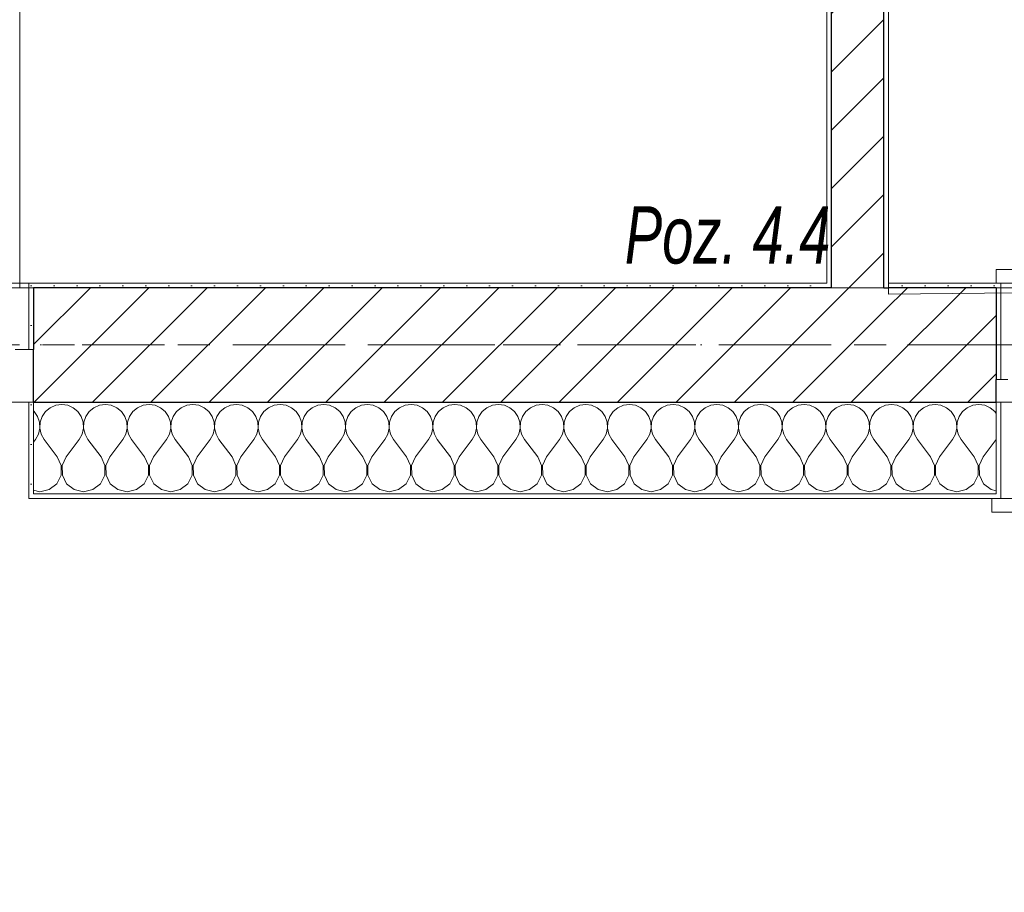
# Model space of a CAD drawing. Header units: millimetres. Extents: x -52968 to 399385, y -141133 to 110561.
# Tile 113 of 146: x 86575 to 88723, y -118237 to -116333. Entities that reach past the tile are written whole.
import ezdxf

# ---------------------------------------------------------------- set-up
doc = ezdxf.new("R2010")
doc.units = ezdxf.units.MM
for name, pattern in [('SIM-Wegliniec-21.07.2025-Parter$0$Kropki i Kreski', [360, 180, -90, 0, -90]), ('SIM-Wegliniec-21.07.2025-Parter$0$Przerywana', [240, 120, -120]), ('SIM-Wegliniec-21.07.2025-Parter$0$Przerywana długa', [390, 250, -140]), ('SIM-Wegliniec-21.07.2025-Parter$0$Przerywana podwójnie', [295, 125, -50, 70, -50])]:
    doc.linetypes.add(name, pattern=pattern)
doc.layers.add('_xref', color=250, linetype='Continuous')
for name, color, linetype, lineweight in [('SIM-Wegliniec-21.07.2025-Parter$0$Nowe_A-Balkony_Nr_pióra__89', 250, 'Continuous', 0), ('SIM-Wegliniec-21.07.2025-Parter$0$Nowe_A-Belki-Wieniec_Nr_pióra__69', 250, 'Continuous', 0), ('SIM-Wegliniec-21.07.2025-Parter$0$Nowe_A-Belki-Wieniec_Nr_pióra__90', 250, 'Continuous', 0), ('SIM-Wegliniec-21.07.2025-Parter$0$Nowe_A-Konstrukcja Opis_Nr_pióra__58', 250, 'Continuous', 0), ('SIM-Wegliniec-21.07.2025-Parter$0$Nowe_A-Osi_Nr_pióra__20', 250, 'Continuous', 0), ('SIM-Wegliniec-21.07.2025-Parter$0$Nowe_A-Posadzki_Nr_pióra__89', 250, 'Continuous', 0), ('SIM-Wegliniec-21.07.2025-Parter$0$Nowe_A-Płyta-Grunt_Nr_pióra__89', 250, 'Continuous', 0), ('SIM-Wegliniec-21.07.2025-Parter$0$Nowe_A-Strefy-Parter_Nr_pióra__94', 250, 'Continuous', 0), ('SIM-Wegliniec-21.07.2025-Parter$0$Nowe_A-Ściany-Działowe', 250, 'Continuous', 0), ('SIM-Wegliniec-21.07.2025-Parter$0$Nowe_A-Ściany-Działowe_Nr_pióra__27', 250, 'Continuous', 0), ('SIM-Wegliniec-21.07.2025-Parter$0$Nowe_A-Ściany-Działowe_Nr_pióra__47', 250, 'Continuous', 0), ('SIM-Wegliniec-21.07.2025-Parter$0$Nowe_A-Ściany-Zewnętrzne', 250, 'Continuous', 0), ('SIM-Wegliniec-21.07.2025-Parter$0$Nowe_A-Ściany-Zewnętrzne_Nr_pióra__174', 250, 'Continuous', 0), ('SIM-Wegliniec-21.07.2025-Parter$0$Nowe_A-Ściany-Zewnętrzne_Nr_pióra__27', 250, 'Continuous', 0), ('SIM-Wegliniec-21.07.2025-Parter$0$Nowe_A-Ściany-Zewnętrzne_Nr_pióra__47', 250, 'Continuous', 0), ('SIM-Wegliniec-21.07.2025-Parter$0$Nowe_A-Ściany-Zewnętrzne_Nr_pióra__67', 250, 'Continuous', 0), ('SIM-Wegliniec-21.07.2025-Parter$0$Nowe_Drzwi Archicad_Nr_pióra__23', 250, 'Continuous', 0), ('SIM-Wegliniec-21.07.2025-Parter$0$Nowe_Drzwi Archicad_Nr_pióra__27', 250, 'Continuous', 0), ('SIM-Wegliniec-21.07.2025-Parter$0$Nowe_Drzwi Archicad_Nr_pióra__47', 250, 'Continuous', 0), ('SIM-Wegliniec-21.07.2025-Parter$0$Nowe_Okna Archicada_Nr_pióra__23', 250, 'Continuous', 0), ('SIM-Wegliniec-21.07.2025-Parter$0$Nowe_Okna Archicada_Nr_pióra__27', 250, 'Continuous', 0), ('SIM-Wegliniec-21.07.2025-Parter$0$Nowe_Okna Archicada_Nr_pióra__3', 250, 'Continuous', 0), ('SIM-Wegliniec-21.07.2025-Parter$0$Nowe_Okna Archicada_Nr_pióra__47', 250, 'Continuous', 0)]:
    doc.layers.add(name, color=color, linetype=linetype, lineweight=lineweight)
doc.styles.add('SIM-Wegliniec-21.07.2025-Parter$0$STYL_AUTOMATYCZNY_6', font='arial.ttf', dxfattribs={"width": 0.7})
pattern_1 = [(0, (0, 0), (0, 86.60254), [0, -50]), (0, (25, 43.3), (0, 86.60254), [0, -50])]
pattern_2 = [(45, (0, 0), (-63.63961, 63.63961), [])]

# ---------------------------------------------------------------- blocks, each defined once
blk = doc.blocks.new('SIM-Wegliniec-21.07.2025-Parter')
at = {"layer": 'SIM-Wegliniec-21.07.2025-Parter$0$Nowe_A-Ściany-Działowe', "linetype": 'Continuous', "lineweight": 0, "true_color": 0x000000}
h = blk.add_hatch(dxfattribs=at)
h.set_pattern_fill('Tynk', color=18, style=0, pattern_type=2)
h.set_pattern_definition(pattern_1)
h.paths.add_polyline_path([(88335.1, -116907.6), (88345.1, -116907.6), (88345.1, -114697.7), (88335.1, -114697.7)])
at = {"layer": 'SIM-Wegliniec-21.07.2025-Parter$0$Nowe_A-Ściany-Działowe', "linetype": 'Continuous', "lineweight": 0}
h = blk.add_hatch(dxfattribs=at)
h.set_pattern_fill('Bloczki_ceramiczne', color=256, style=0, pattern_type=2)
h.set_pattern_definition(pattern_2)
h.paths.add_polyline_path([(88345.1, -116907.6), (88460.1, -116907.6), (88460.1, -114697.7), (88345.1, -114697.7)])
at = {"layer": 'SIM-Wegliniec-21.07.2025-Parter$0$Nowe_A-Ściany-Działowe', "linetype": 'Continuous', "lineweight": 0, "true_color": 0x000000}
h = blk.add_hatch(dxfattribs=at)
h.set_pattern_fill('Tynk', color=18, style=0, pattern_type=2)
h.set_pattern_definition(pattern_1)
h.paths.add_polyline_path([(88460.1, -114697.7), (88460.1, -116907.6), (88470.1, -116907.6), (88470.1, -114697.7)])
at = {"layer": 'SIM-Wegliniec-21.07.2025-Parter$0$Nowe_A-Ściany-Działowe', "linetype": 'Continuous', "lineweight": 0}
h = blk.add_hatch(dxfattribs=at)
h.set_pattern_fill('Bloczki_ceramiczne', color=256, style=0, pattern_type=2)
h.set_pattern_definition(pattern_2)
h.paths.add_polyline_path([(88460.1, -116907.6), (88345.1, -116907.6), (88345.1, -116917.6), (88460.1, -116917.6)])
at = {"layer": 'SIM-Wegliniec-21.07.2025-Parter$0$Nowe_A-Ściany-Działowe', "linetype": 'Continuous', "lineweight": 0, "true_color": 0x000000}
h = blk.add_hatch(dxfattribs=at)
h.set_pattern_fill('Tynk', color=18, style=0, pattern_type=2)
h.set_pattern_definition(pattern_1)
h.paths.add_polyline_path([(88470.1, -116907.6), (88460.1, -116907.6), (88460.1, -116917.6), (88470.1, -116917.6)])
at = {"layer": 'SIM-Wegliniec-21.07.2025-Parter$0$Nowe_A-Ściany-Zewnętrzne', "linetype": 'Continuous', "lineweight": 0}
h = blk.add_hatch(dxfattribs=at)
h.set_pattern_fill('Tynk', color=256, style=0, pattern_type=2)
h.set_pattern_definition(pattern_1)
h.paths.add_polyline_path([(86595, -116907.6), (86595, -117052.6), (86605, -117052.6), (86605, -116917.6), (86605, -116907.6)])
h = blk.add_hatch(dxfattribs=at)
h.set_pattern_fill('Tynk', color=256, style=0, pattern_type=2)
h.set_pattern_definition(pattern_1)
h.paths.add_polyline_path([(88335.1, -116907.6), (86605, -116907.6), (86605, -116917.6), (88335.1, -116917.6)])
at = {"layer": 'SIM-Wegliniec-21.07.2025-Parter$0$Nowe_A-Ściany-Zewnętrzne', "linetype": 'Continuous', "lineweight": 0, "true_color": 0x000000}
h = blk.add_hatch(dxfattribs=at)
h.set_pattern_fill('Tynk', color=18, style=0, pattern_type=2)
h.set_pattern_definition(pattern_1)
h.paths.add_polyline_path([(88345.1, -116907.6), (88335.1, -116907.6), (88335.1, -116917.6), (88345.1, -116917.6)])
at = {"layer": 'SIM-Wegliniec-21.07.2025-Parter$0$Nowe_A-Ściany-Zewnętrzne', "linetype": 'Continuous', "lineweight": 0}
h = blk.add_hatch(dxfattribs=at)
h.set_pattern_fill('Tynk', color=256, style=0, pattern_type=2)
h.set_pattern_definition(pattern_1)
h.paths.add_polyline_path([(88705, -116907.6), (88470.1, -116907.6), (88470.1, -116917.6), (88705, -116917.6)])
at = {"layer": 'SIM-Wegliniec-21.07.2025-Parter$0$Nowe_A-Ściany-Zewnętrzne', "linetype": 'Continuous', "lineweight": 0, "true_color": 0x000000}
h = blk.add_hatch(dxfattribs=at)
h.set_pattern_fill('Tynk', color=18, style=0, pattern_type=2)
h.set_pattern_definition(pattern_1)
h.paths.add_polyline_path([(88715, -116907.6), (88705, -116907.6), (88705, -116917.6), (88705, -117117.6), (88715, -117117.6)])
at = {"layer": 'SIM-Wegliniec-21.07.2025-Parter$0$Nowe_A-Ściany-Zewnętrzne', "linetype": 'Continuous', "lineweight": 0}
h = blk.add_hatch(dxfattribs=at)
h.set_pattern_fill('Bloczki_ceramiczne', color=256, style=0, pattern_type=2)
h.set_pattern_definition(pattern_2)
h.paths.add_polyline_path([(86605, -117052.6), (86605, -117167.6), (88345.1, -117167.6), (88345.1, -116917.6), (86605, -116917.6)])
h = blk.add_hatch(dxfattribs=at)
h.set_pattern_fill('Bloczki_ceramiczne', color=256, style=0, pattern_type=2)
h.set_pattern_definition(pattern_2)
h.paths.add_polyline_path([(88460.1, -116917.6), (88345.1, -116917.6), (88345.1, -117167.6), (88460.1, -117167.6)])
h = blk.add_hatch(dxfattribs=at)
h.set_pattern_fill('Bloczki_ceramiczne', color=256, style=0, pattern_type=2)
h.set_pattern_definition(pattern_2)
h.paths.add_polyline_path([(88460.1, -116917.6), (88460.1, -117167.6), (88705, -117167.6), (88705, -117117.6), (88705, -116917.6)])
h = blk.add_hatch(dxfattribs=at)
h.set_pattern_fill('Tynk', color=256, style=0, pattern_type=2)
h.set_pattern_definition(pattern_1)
h.paths.add_polyline_path([(86605, -117377.6), (86605, -117367.6), (86605, -117167.6), (86595, -117167.6), (86595, -117377.6)])
at = {"layer": 'SIM-Wegliniec-21.07.2025-Parter$0$Nowe_A-Ściany-Zewnętrzne', "linetype": 'Continuous', "lineweight": 0, "true_color": 0x000000}
h = blk.add_hatch(dxfattribs=at)
h.set_pattern_fill('Tynk', color=18, style=0, pattern_type=2)
h.set_pattern_definition(pattern_1)
h.paths.add_polyline_path([(88705, -117377.6), (88715, -117377.6), (88715, -117167.6), (88705, -117167.6), (88705, -117367.6)])
h = blk.add_hatch(dxfattribs=at)
h.set_pattern_fill('Tynk', color=18, style=0, pattern_type=2)
h.set_pattern_definition(pattern_1)
h.paths.add_polyline_path([(86605, -117367.6), (86605, -117377.6), (88705, -117377.6), (88705, -117367.6)])
at = {"layer": 'SIM-Wegliniec-21.07.2025-Parter$0$Nowe_A-Balkony_Nr_pióra__89', "linetype": 'Continuous', "lineweight": 13, "flags": 128}
blk.add_lwpolyline([(91030.1, -117167.6), (91030.1, -118877.6), (64980.1, -118877.6), (64980.1, -117167.6)], close=True, dxfattribs=at)
at = {"layer": 'SIM-Wegliniec-21.07.2025-Parter$0$Nowe_A-Belki-Wieniec_Nr_pióra__69', "linetype": 'SIM-Wegliniec-21.07.2025-Parter$0$Kropki i Kreski', "lineweight": 13}
blk.add_line((65105.1, -117042.6), (90905.1, -117042.6), dxfattribs=at)
at = {"layer": 'SIM-Wegliniec-21.07.2025-Parter$0$Nowe_A-Belki-Wieniec_Nr_pióra__90', "linetype": 'SIM-Wegliniec-21.07.2025-Parter$0$Przerywana długa', "lineweight": 13}
for p, q in [((84130.1, -116917.6), (90780.1, -116917.6)), ((64980.1, -117167.6), (91030.1, -117167.6))]:
    blk.add_line(p, q, dxfattribs=at)
at = {"layer": 'SIM-Wegliniec-21.07.2025-Parter$0$Nowe_A-Osi_Nr_pióra__20', "linetype": 'SIM-Wegliniec-21.07.2025-Parter$0$Przerywana podwójnie', "lineweight": 13}
blk.add_line((63144.7, -117042.6), (90961.9, -117042.6), dxfattribs=at)
at = {"layer": 'SIM-Wegliniec-21.07.2025-Parter$0$Nowe_A-Posadzki_Nr_pióra__89', "linetype": 'Continuous', "lineweight": 13, "flags": 128}
blk.add_lwpolyline([(86575, -112387.6), (86575, -116917.6), (90780.1, -116917.6), (90780.1, -108617.6), (88460.1, -108617.6), (88460.1, -110552.6), (86575, -110552.6)], close=True, dxfattribs=at)
at = {"layer": 'SIM-Wegliniec-21.07.2025-Parter$0$Nowe_A-Płyta-Grunt_Nr_pióra__89', "linetype": 'Continuous', "lineweight": 13, "flags": 128}
blk.add_lwpolyline([(65230.1, -116917.6), (90780.1, -116917.6), (90780.1, -99167.6), (65230.1, -99167.6)], close=True, dxfattribs=at)
at = {"layer": 'SIM-Wegliniec-21.07.2025-Parter$0$Nowe_A-Strefy-Parter_Nr_pióra__94', "linetype": 'Continuous', "lineweight": 13, "flags": 128}
for points in [[(84140.1, -112397.7), (84140.1, -116907.6), (88335.1, -116907.6), (88335.1, -110562.6), (86700, -110562.6), (86700, -112997.6), (86565, -112997.6), (86565, -112397.6), (85600.1, -112397.6)], [(88470.1, -116932.1), (90770.1, -116907.6), (90770.1, -112997.7), (88470.1, -112997.7)]]:
    blk.add_lwpolyline(points, close=True, dxfattribs=at)
at = {"layer": 'SIM-Wegliniec-21.07.2025-Parter$0$Nowe_A-Ściany-Działowe_Nr_pióra__27', "linetype": 'Continuous', "lineweight": 25}
for p, q in [((88345.1, -114697.7), (88345.1, -116907.6)), ((88460.1, -116907.6), (88460.1, -114697.7))]:
    blk.add_line(p, q, dxfattribs=at)
at = {"layer": 'SIM-Wegliniec-21.07.2025-Parter$0$Nowe_A-Ściany-Działowe_Nr_pióra__47', "linetype": 'Continuous', "lineweight": 15, "flags": 128}
for points in [[(88335.1, -114697.7), (88335.1, -116907.6)], [(88470.1, -116907.6), (88470.1, -114697.7)]]:
    blk.add_lwpolyline(points, dxfattribs=at)
at = {"layer": 'SIM-Wegliniec-21.07.2025-Parter$0$Nowe_A-Ściany-Zewnętrzne_Nr_pióra__174', "linetype": 'Continuous', "lineweight": 5}
for p, q in [((86606.6, -117187.9), (86605, -117186.6)), ((86614, -117198.7), (86606.6, -117187.9)), ((86631.5, -117187.9), (86624.1, -117198.7)), ((86641.6, -117179.5), (86631.5, -117187.9)), ((86653.7, -117174.2), (86641.6, -117179.5)), ((86666.7, -117172.4), (86653.7, -117174.2)), ((86679.7, -117174.2), (86666.7, -117172.4)), ((86691.7, -117179.5), (86679.7, -117174.2)), ((86701.8, -117187.9), (86691.7, -117179.5)), ((86709.3, -117198.7), (86701.8, -117187.9)), ((86726.8, -117187.9), (86719.3, -117198.7)), ((86736.9, -117179.5), (86726.8, -117187.9)), ((86748.9, -117174.2), (86736.9, -117179.5)), ((86761.9, -117172.4), (86748.9, -117174.2)), ((86774.9, -117174.2), (86761.9, -117172.4)), ((86786.9, -117179.5), (86774.9, -117174.2)), ((86797.1, -117187.9), (86786.9, -117179.5)), ((86804.5, -117198.7), (86797.1, -117187.9)), ((86822, -117187.9), (86814.6, -117198.7)), ((86832.1, -117179.5), (86822, -117187.9)), ((86844.1, -117174.2), (86832.1, -117179.5)), ((86857.1, -117172.4), (86844.1, -117174.2)), ((86870.2, -117174.2), (86857.1, -117172.4)), ((86882.2, -117179.5), (86870.2, -117174.2)), ((86892.3, -117187.9), (86882.2, -117179.5)), ((86899.7, -117198.7), (86892.3, -117187.9)), ((86917.2, -117187.9), (86909.8, -117198.7)), ((86927.3, -117179.5), (86917.2, -117187.9)), ((86939.4, -117174.2), (86927.3, -117179.5)), ((86952.4, -117172.4), (86939.4, -117174.2)), ((86965.4, -117174.2), (86952.4, -117172.4)), ((86977.4, -117179.5), (86965.4, -117174.2)), ((86987.5, -117187.9), (86977.4, -117179.5)), ((86995, -117198.7), (86987.5, -117187.9)), ((87012.5, -117187.9), (87005, -117198.7)), ((87022.6, -117179.5), (87012.5, -117187.9)), ((87034.6, -117174.2), (87022.6, -117179.5)), ((87047.6, -117172.4), (87034.6, -117174.2)), ((87060.6, -117174.2), (87047.6, -117172.4)), ((87072.7, -117179.5), (87060.6, -117174.2)), ((87082.8, -117187.9), (87072.7, -117179.5)), ((87090.2, -117198.7), (87082.8, -117187.9)), ((87107.7, -117187.9), (87100.3, -117198.7)), ((87117.8, -117179.5), (87107.7, -117187.9)), ((87129.8, -117174.2), (87117.8, -117179.5)), ((87142.9, -117172.4), (87129.8, -117174.2)), ((87155.9, -117174.2), (87142.9, -117172.4)), ((87167.9, -117179.5), (87155.9, -117174.2)), ((87178, -117187.9), (87167.9, -117179.5)), ((87185.4, -117198.7), (87178, -117187.9)), ((87202.9, -117187.9), (87195.5, -117198.7)), ((87213.1, -117179.5), (87202.9, -117187.9)), ((87225.1, -117174.2), (87213.1, -117179.5)), ((87238.1, -117172.4), (87225.1, -117174.2)), ((87251.1, -117174.2), (87238.1, -117172.4)), ((87263.1, -117179.5), (87251.1, -117174.2)), ((87273.2, -117187.9), (87263.1, -117179.5)), ((87280.7, -117198.7), (87273.2, -117187.9)), ((87298.2, -117187.9), (87290.7, -117198.7)), ((87308.3, -117179.5), (87298.2, -117187.9)), ((87320.3, -117174.2), (87308.3, -117179.5)), ((87333.3, -117172.4), (87320.3, -117174.2)), ((87346.3, -117174.2), (87333.3, -117172.4)), ((87358.4, -117179.5), (87346.3, -117174.2)), ((87368.5, -117187.9), (87358.4, -117179.5)), ((87375.9, -117198.7), (87368.5, -117187.9)), ((87393.4, -117187.9), (87386, -117198.7)), ((87403.5, -117179.5), (87393.4, -117187.9)), ((87415.6, -117174.2), (87403.5, -117179.5)), ((87428.6, -117172.4), (87415.6, -117174.2)), ((87441.6, -117174.2), (87428.6, -117172.4)), ((87453.6, -117179.5), (87441.6, -117174.2)), ((87463.7, -117187.9), (87453.6, -117179.5)), ((87471.2, -117198.7), (87463.7, -117187.9)), ((87488.7, -117187.9), (87481.2, -117198.7)), ((87498.8, -117179.5), (87488.7, -117187.9)), ((87510.8, -117174.2), (87498.8, -117179.5)), ((87523.8, -117172.4), (87510.8, -117174.2)), ((87536.8, -117174.2), (87523.8, -117172.4)), ((87548.8, -117179.5), (87536.8, -117174.2)), ((87559, -117187.9), (87548.8, -117179.5)), ((87566.4, -117198.7), (87559, -117187.9)), ((87583.9, -117187.9), (87576.5, -117198.7)), ((87594, -117179.5), (87583.9, -117187.9)), ((87606, -117174.2), (87594, -117179.5)), ((87619, -117172.4), (87606, -117174.2)), ((87632.1, -117174.2), (87619, -117172.4)), ((87644.1, -117179.5), (87632.1, -117174.2)), ((87654.2, -117187.9), (87644.1, -117179.5)), ((87661.6, -117198.7), (87654.2, -117187.9)), ((87679.1, -117187.9), (87671.7, -117198.7)), ((87689.3, -117179.5), (87679.1, -117187.9)), ((87701.3, -117174.2), (87689.3, -117179.5)), ((87714.3, -117172.4), (87701.3, -117174.2)), ((87727.3, -117174.2), (87714.3, -117172.4)), ((87739.3, -117179.5), (87727.3, -117174.2)), ((87749.4, -117187.9), (87739.3, -117179.5)), ((87756.9, -117198.7), (87749.4, -117187.9)), ((87774.4, -117187.9), (87766.9, -117198.7)), ((87784.5, -117179.5), (87774.4, -117187.9)), ((87796.5, -117174.2), (87784.5, -117179.5)), ((87809.5, -117172.4), (87796.5, -117174.2)), ((87822.5, -117174.2), (87809.5, -117172.4)), ((87834.6, -117179.5), (87822.5, -117174.2)), ((87844.7, -117187.9), (87834.6, -117179.5)), ((87852.1, -117198.7), (87844.7, -117187.9)), ((87869.6, -117187.9), (87862.2, -117198.7)), ((87879.7, -117179.5), (87869.6, -117187.9)), ((87891.7, -117174.2), (87879.7, -117179.5)), ((87904.8, -117172.4), (87891.7, -117174.2)), ((87917.8, -117174.2), (87904.8, -117172.4)), ((87929.8, -117179.5), (87917.8, -117174.2)), ((87939.9, -117187.9), (87929.8, -117179.5)), ((87947.4, -117198.7), (87939.9, -117187.9)), ((87964.8, -117187.9), (87957.4, -117198.7)), ((87975, -117179.5), (87964.8, -117187.9)), ((87987, -117174.2), (87975, -117179.5)), ((88000, -117172.4), (87987, -117174.2)), ((88013, -117174.2), (88000, -117172.4)), ((88025, -117179.5), (88013, -117174.2)), ((88035.2, -117187.9), (88025, -117179.5)), ((88042.6, -117198.7), (88035.2, -117187.9)), ((88060.1, -117187.9), (88052.6, -117198.7)), ((88070.2, -117179.5), (88060.1, -117187.9)), ((88082.2, -117174.2), (88070.2, -117179.5)), ((88095.2, -117172.4), (88082.2, -117174.2)), ((88108.3, -117174.2), (88095.2, -117172.4)), ((88120.3, -117179.5), (88108.3, -117174.2)), ((88130.4, -117187.9), (88120.3, -117179.5)), ((88137.8, -117198.7), (88130.4, -117187.9)), ((88155.3, -117187.9), (88147.9, -117198.7)), ((88165.4, -117179.5), (88155.3, -117187.9)), ((88177.5, -117174.2), (88165.4, -117179.5)), ((88190.5, -117172.4), (88177.5, -117174.2)), ((88203.5, -117174.2), (88190.5, -117172.4)), ((88215.5, -117179.5), (88203.5, -117174.2)), ((88225.6, -117187.9), (88215.5, -117179.5)), ((88233.1, -117198.7), (88225.6, -117187.9)), ((88250.6, -117187.9), (88243.1, -117198.7)), ((88260.7, -117179.5), (88250.6, -117187.9)), ((88272.7, -117174.2), (88260.7, -117179.5)), ((88285.7, -117172.4), (88272.7, -117174.2)), ((88298.7, -117174.2), (88285.7, -117172.4)), ((88310.7, -117179.5), (88298.7, -117174.2)), ((88320.9, -117187.9), (88310.7, -117179.5)), ((88328.3, -117198.7), (88320.9, -117187.9)), ((88345.8, -117187.9), (88338.4, -117198.7)), ((88355.9, -117179.5), (88345.8, -117187.9)), ((88367.9, -117174.2), (88355.9, -117179.5)), ((88381, -117172.4), (88367.9, -117174.2)), ((88394, -117174.2), (88381, -117172.4)), ((88406, -117179.5), (88394, -117174.2)), ((88416.1, -117187.9), (88406, -117179.5)), ((88423.5, -117198.7), (88416.1, -117187.9)), ((88441, -117187.9), (88433.6, -117198.7)), ((88451.2, -117179.5), (88441, -117187.9)), ((88463.2, -117174.2), (88451.2, -117179.5)), ((88476.2, -117172.4), (88463.2, -117174.2)), ((88489.2, -117174.2), (88476.2, -117172.4)), ((88501.2, -117179.5), (88489.2, -117174.2)), ((88511.3, -117187.9), (88501.2, -117179.5)), ((88518.8, -117198.7), (88511.3, -117187.9)), ((88536.3, -117187.9), (88528.8, -117198.7)), ((88546.4, -117179.5), (88536.3, -117187.9)), ((88558.4, -117174.2), (88546.4, -117179.5)), ((88571.4, -117172.4), (88558.4, -117174.2)), ((88584.4, -117174.2), (88571.4, -117172.4)), ((88596.5, -117179.5), (88584.4, -117174.2)), ((88606.6, -117187.9), (88596.5, -117179.5)), ((88614, -117198.7), (88606.6, -117187.9)), ((88631.5, -117187.9), (88624.1, -117198.7)), ((88641.6, -117179.5), (88631.5, -117187.9)), ((88653.7, -117174.2), (88641.6, -117179.5)), ((88666.7, -117172.4), (88653.7, -117174.2)), ((88679.7, -117174.2), (88666.7, -117172.4)), ((88691.7, -117179.5), (88679.7, -117174.2)), ((88701.8, -117187.9), (88691.7, -117179.5)), ((88705, -117192.5), (88701.8, -117187.9)), ((86618.2, -117211.1), (86614, -117198.7)), ((86624.1, -117198.7), (86619.9, -117211.1)), ((86713.5, -117211.1), (86709.3, -117198.7)), ((86719.3, -117198.7), (86715.1, -117211.1)), ((86808.7, -117211.1), (86804.5, -117198.7)), ((86814.6, -117198.7), (86810.4, -117211.1)), ((86903.9, -117211.1), (86899.7, -117198.7)), ((86909.8, -117198.7), (86905.6, -117211.1)), ((86999.2, -117211.1), (86995, -117198.7)), ((87005, -117198.7), (87000.8, -117211.1)), ((87094.4, -117211.1), (87090.2, -117198.7)), ((87100.3, -117198.7), (87096.1, -117211.1)), ((87189.6, -117211.1), (87185.4, -117198.7)), ((87195.5, -117198.7), (87191.3, -117211.1)), ((87284.9, -117211.1), (87280.7, -117198.7)), ((87290.7, -117198.7), (87286.5, -117211.1)), ((87380.1, -117211.1), (87375.9, -117198.7)), ((87386, -117198.7), (87381.8, -117211.1)), ((87475.4, -117211.1), (87471.2, -117198.7)), ((87481.2, -117198.7), (87477, -117211.1)), ((87570.6, -117211.1), (87566.4, -117198.7)), ((87576.5, -117198.7), (87572.3, -117211.1)), ((87665.8, -117211.1), (87661.6, -117198.7)), ((87671.7, -117198.7), (87667.5, -117211.1)), ((87761.1, -117211.1), (87756.9, -117198.7)), ((87766.9, -117198.7), (87762.7, -117211.1)), ((87856.3, -117211.1), (87852.1, -117198.7)), ((87862.2, -117198.7), (87858, -117211.1)), ((87951.6, -117211.1), (87947.4, -117198.7)), ((87957.4, -117198.7), (87953.2, -117211.1)), ((88046.8, -117211.1), (88042.6, -117198.7)), ((88052.6, -117198.7), (88048.4, -117211.1)), ((88142, -117211.1), (88137.8, -117198.7)), ((88147.9, -117198.7), (88143.7, -117211.1)), ((88237.3, -117211.1), (88233.1, -117198.7)), ((88243.1, -117198.7), (88238.9, -117211.1)), ((88332.5, -117211.1), (88328.3, -117198.7)), ((88338.4, -117198.7), (88334.2, -117211.1)), ((88427.7, -117211.1), (88423.5, -117198.7)), ((88433.6, -117198.7), (88429.4, -117211.1)), ((88523, -117211.1), (88518.8, -117198.7)), ((88528.8, -117198.7), (88524.6, -117211.1)), ((88618.2, -117211.1), (88614, -117198.7)), ((88624.1, -117198.7), (88619.9, -117211.1)), ((86615.9, -117237.1), (86618.9, -117224.3)), ((86618.9, -117224.3), (86618.2, -117211.1)), ((86619.9, -117211.1), (86619.2, -117224.3)), ((86619.2, -117224.3), (86622.2, -117237.1)), ((86711.1, -117237.1), (86714.1, -117224.3)), ((86714.1, -117224.3), (86713.5, -117211.1)), ((86715.1, -117211.1), (86714.5, -117224.3)), ((86714.5, -117224.3), (86717.5, -117237.1)), ((86806.4, -117237.1), (86809.3, -117224.3)), ((86809.3, -117224.3), (86808.7, -117211.1)), ((86810.4, -117211.1), (86809.7, -117224.3)), ((86809.7, -117224.3), (86812.7, -117237.1)), ((86901.6, -117237.1), (86904.6, -117224.3)), ((86904.6, -117224.3), (86903.9, -117211.1)), ((86905.6, -117211.1), (86905, -117224.3)), ((86905, -117224.3), (86907.9, -117237.1)), ((86996.8, -117237.1), (86999.8, -117224.3)), ((86999.8, -117224.3), (86999.2, -117211.1)), ((87000.8, -117211.1), (87000.2, -117224.3)), ((87000.2, -117224.3), (87003.2, -117237.1)), ((87092.1, -117237.1), (87095, -117224.3)), ((87095, -117224.3), (87094.4, -117211.1)), ((87096.1, -117211.1), (87095.4, -117224.3)), ((87095.4, -117224.3), (87098.4, -117237.1)), ((87187.3, -117237.1), (87190.3, -117224.3)), ((87190.3, -117224.3), (87189.6, -117211.1)), ((87191.3, -117211.1), (87190.7, -117224.3)), ((87190.7, -117224.3), (87193.6, -117237.1)), ((87282.5, -117237.1), (87285.5, -117224.3)), ((87285.5, -117224.3), (87284.9, -117211.1)), ((87286.5, -117211.1), (87285.9, -117224.3)), ((87285.9, -117224.3), (87288.9, -117237.1)), ((87377.8, -117237.1), (87380.8, -117224.3)), ((87380.8, -117224.3), (87380.1, -117211.1)), ((87381.8, -117211.1), (87381.1, -117224.3)), ((87381.1, -117224.3), (87384.1, -117237.1)), ((87473, -117237.1), (87476, -117224.3)), ((87476, -117224.3), (87475.4, -117211.1)), ((87477, -117211.1), (87476.4, -117224.3)), ((87476.4, -117224.3), (87479.4, -117237.1)), ((87568.3, -117237.1), (87571.2, -117224.3)), ((87571.2, -117224.3), (87570.6, -117211.1)), ((87572.3, -117211.1), (87571.6, -117224.3)), ((87571.6, -117224.3), (87574.6, -117237.1)), ((87663.5, -117237.1), (87666.5, -117224.3)), ((87666.5, -117224.3), (87665.8, -117211.1)), ((87667.5, -117211.1), (87666.9, -117224.3)), ((87666.9, -117224.3), (87669.8, -117237.1)), ((87758.7, -117237.1), (87761.7, -117224.3)), ((87761.7, -117224.3), (87761.1, -117211.1)), ((87762.7, -117211.1), (87762.1, -117224.3)), ((87762.1, -117224.3), (87765.1, -117237.1)), ((87854, -117237.1), (87857, -117224.3)), ((87857, -117224.3), (87856.3, -117211.1)), ((87858, -117211.1), (87857.3, -117224.3)), ((87857.3, -117224.3), (87860.3, -117237.1)), ((87949.2, -117237.1), (87952.2, -117224.3)), ((87952.2, -117224.3), (87951.6, -117211.1)), ((87953.2, -117211.1), (87952.6, -117224.3)), ((87952.6, -117224.3), (87955.5, -117237.1)), ((88044.5, -117237.1), (88047.4, -117224.3)), ((88047.4, -117224.3), (88046.8, -117211.1)), ((88048.4, -117211.1), (88047.8, -117224.3)), ((88047.8, -117224.3), (88050.8, -117237.1)), ((88139.7, -117237.1), (88142.7, -117224.3)), ((88142.7, -117224.3), (88142, -117211.1)), ((88143.7, -117211.1), (88143, -117224.3)), ((88143, -117224.3), (88146, -117237.1)), ((88234.9, -117237.1), (88237.9, -117224.3)), ((88237.9, -117224.3), (88237.3, -117211.1)), ((88238.9, -117211.1), (88238.3, -117224.3)), ((88238.3, -117224.3), (88241.3, -117237.1)), ((88330.2, -117237.1), (88333.1, -117224.3)), ((88333.1, -117224.3), (88332.5, -117211.1)), ((88334.2, -117211.1), (88333.5, -117224.3)), ((88333.5, -117224.3), (88336.5, -117237.1)), ((88425.4, -117237.1), (88428.4, -117224.3)), ((88428.4, -117224.3), (88427.7, -117211.1)), ((88429.4, -117211.1), (88428.8, -117224.3)), ((88428.8, -117224.3), (88431.7, -117237.1)), ((88520.6, -117237.1), (88523.6, -117224.3)), ((88523.6, -117224.3), (88523, -117211.1)), ((88524.6, -117211.1), (88524, -117224.3)), ((88524, -117224.3), (88527, -117237.1)), ((88615.9, -117237.1), (88618.9, -117224.3)), ((88618.9, -117224.3), (88618.2, -117211.1)), ((88619.9, -117211.1), (88619.2, -117224.3)), ((88619.2, -117224.3), (88622.2, -117237.1)), ((86605, -117254.6), (86609.5, -117248.6)), ((86609.5, -117248.6), (86615.9, -117237.1)), ((86622.2, -117237.1), (86628.6, -117248.6)), ((86657.1, -117286.6), (86628.6, -117248.6)), ((86676.2, -117286.6), (86704.8, -117248.6)), ((86704.8, -117248.6), (86711.1, -117237.1)), ((86717.5, -117237.1), (86723.8, -117248.6)), ((86752.4, -117286.6), (86723.8, -117248.6)), ((86771.4, -117286.6), (86800, -117248.6)), ((86800, -117248.6), (86806.4, -117237.1)), ((86812.7, -117237.1), (86819, -117248.6)), ((86847.6, -117286.6), (86819, -117248.6)), ((86866.7, -117286.6), (86895.2, -117248.6)), ((86895.2, -117248.6), (86901.6, -117237.1)), ((86907.9, -117237.1), (86914.3, -117248.6)), ((86942.9, -117286.6), (86914.3, -117248.6)), ((86961.9, -117286.6), (86990.5, -117248.6)), ((86990.5, -117248.6), (86996.8, -117237.1)), ((87003.2, -117237.1), (87009.5, -117248.6)), ((87038.1, -117286.6), (87009.5, -117248.6)), ((87057.1, -117286.6), (87085.7, -117248.6)), ((87085.7, -117248.6), (87092.1, -117237.1)), ((87098.4, -117237.1), (87104.8, -117248.6)), ((87133.3, -117286.6), (87104.8, -117248.6)), ((87152.4, -117286.6), (87181, -117248.6)), ((87181, -117248.6), (87187.3, -117237.1)), ((87193.6, -117237.1), (87200, -117248.6)), ((87228.6, -117286.6), (87200, -117248.6)), ((87247.6, -117286.6), (87276.2, -117248.6)), ((87276.2, -117248.6), (87282.5, -117237.1)), ((87288.9, -117237.1), (87295.2, -117248.6)), ((87323.8, -117286.6), (87295.2, -117248.6)), ((87342.9, -117286.6), (87371.4, -117248.6)), ((87371.4, -117248.6), (87377.8, -117237.1)), ((87384.1, -117237.1), (87390.5, -117248.6)), ((87419, -117286.6), (87390.5, -117248.6)), ((87438.1, -117286.6), (87466.7, -117248.6)), ((87466.7, -117248.6), (87473, -117237.1)), ((87479.4, -117237.1), (87485.7, -117248.6)), ((87514.3, -117286.6), (87485.7, -117248.6)), ((87533.3, -117286.6), (87561.9, -117248.6)), ((87561.9, -117248.6), (87568.3, -117237.1)), ((87574.6, -117237.1), (87581, -117248.6)), ((87609.5, -117286.6), (87581, -117248.6)), ((87628.6, -117286.6), (87657.1, -117248.6)), ((87657.1, -117248.6), (87663.5, -117237.1)), ((87669.8, -117237.1), (87676.2, -117248.6)), ((87704.8, -117286.6), (87676.2, -117248.6)), ((87723.8, -117286.6), (87752.4, -117248.6)), ((87752.4, -117248.6), (87758.7, -117237.1)), ((87765.1, -117237.1), (87771.4, -117248.6)), ((87800, -117286.6), (87771.4, -117248.6)), ((87819, -117286.6), (87847.6, -117248.6)), ((87847.6, -117248.6), (87854, -117237.1)), ((87860.3, -117237.1), (87866.7, -117248.6)), ((87895.2, -117286.6), (87866.7, -117248.6)), ((87914.3, -117286.6), (87942.9, -117248.6)), ((87942.9, -117248.6), (87949.2, -117237.1)), ((87955.5, -117237.1), (87961.9, -117248.6)), ((87990.5, -117286.6), (87961.9, -117248.6)), ((88009.5, -117286.6), (88038.1, -117248.6)), ((88038.1, -117248.6), (88044.5, -117237.1)), ((88050.8, -117237.1), (88057.1, -117248.6)), ((88085.7, -117286.6), (88057.1, -117248.6)), ((88104.8, -117286.6), (88133.3, -117248.6)), ((88133.3, -117248.6), (88139.7, -117237.1)), ((88146, -117237.1), (88152.4, -117248.6)), ((88181, -117286.6), (88152.4, -117248.6)), ((88200, -117286.6), (88228.6, -117248.6)), ((88228.6, -117248.6), (88234.9, -117237.1)), ((88241.3, -117237.1), (88247.6, -117248.6)), ((88276.2, -117286.6), (88247.6, -117248.6)), ((88295.2, -117286.6), (88323.8, -117248.6)), ((88323.8, -117248.6), (88330.2, -117237.1)), ((88336.5, -117237.1), (88342.9, -117248.6)), ((88371.4, -117286.6), (88342.9, -117248.6)), ((88390.5, -117286.6), (88419, -117248.6)), ((88419, -117248.6), (88425.4, -117237.1)), ((88431.7, -117237.1), (88438.1, -117248.6)), ((88466.7, -117286.6), (88438.1, -117248.6)), ((88485.7, -117286.6), (88514.3, -117248.6)), ((88514.3, -117248.6), (88520.6, -117237.1)), ((88527, -117237.1), (88533.3, -117248.6)), ((88561.9, -117286.6), (88533.3, -117248.6)), ((88581, -117286.6), (88609.5, -117248.6)), ((88609.5, -117248.6), (88615.9, -117237.1)), ((88622.2, -117237.1), (88628.6, -117248.6)), ((88657.1, -117286.6), (88628.6, -117248.6)), ((88676.2, -117286.6), (88704.8, -117248.6)), ((88704.8, -117248.6), (88705, -117248.1)), ((86665.7, -117305.7), (86657.1, -117286.6)), ((86676.2, -117286.6), (86667.6, -117305.7)), ((86760.9, -117305.7), (86752.4, -117286.6)), ((86771.4, -117286.6), (86762.9, -117305.7)), ((86856.2, -117305.7), (86847.6, -117286.6)), ((86866.7, -117286.6), (86858.1, -117305.7)), ((86951.4, -117305.7), (86942.9, -117286.6)), ((86961.9, -117286.6), (86953.3, -117305.7)), ((87046.7, -117305.7), (87038.1, -117286.6)), ((87057.1, -117286.6), (87048.6, -117305.7)), ((87141.9, -117305.7), (87133.3, -117286.6)), ((87152.4, -117286.6), (87143.8, -117305.7)), ((87237.1, -117305.7), (87228.6, -117286.6)), ((87247.6, -117286.6), (87239.1, -117305.7)), ((87332.4, -117305.7), (87323.8, -117286.6)), ((87342.9, -117286.6), (87334.3, -117305.7)), ((87427.6, -117305.7), (87419, -117286.6)), ((87438.1, -117286.6), (87429.5, -117305.7)), ((87522.9, -117305.7), (87514.3, -117286.6)), ((87533.3, -117286.6), (87524.8, -117305.7)), ((87618.1, -117305.7), (87609.5, -117286.6)), ((87628.6, -117286.6), (87620, -117305.7)), ((87713.3, -117305.7), (87704.8, -117286.6)), ((87723.8, -117286.6), (87715.2, -117305.7)), ((87808.6, -117305.7), (87800, -117286.6)), ((87819, -117286.6), (87810.5, -117305.7)), ((87903.8, -117305.7), (87895.2, -117286.6)), ((87914.3, -117286.6), (87905.7, -117305.7)), ((87999, -117305.7), (87990.5, -117286.6)), ((88009.5, -117286.6), (88001, -117305.7)), ((88094.3, -117305.7), (88085.7, -117286.6)), ((88104.8, -117286.6), (88096.2, -117305.7)), ((88189.5, -117305.7), (88181, -117286.6)), ((88200, -117286.6), (88191.4, -117305.7)), ((88284.8, -117305.7), (88276.2, -117286.6)), ((88295.2, -117286.6), (88286.7, -117305.7)), ((88380, -117305.7), (88371.4, -117286.6)), ((88390.5, -117286.6), (88381.9, -117305.7)), ((88475.2, -117305.7), (88466.7, -117286.6)), ((88485.7, -117286.6), (88477.1, -117305.7)), ((88570.5, -117305.7), (88561.9, -117286.6)), ((88581, -117286.6), (88572.4, -117305.7)), ((88665.7, -117305.7), (88657.1, -117286.6)), ((88676.2, -117286.6), (88667.6, -117305.7)), ((86665.3, -117326.6), (86665.7, -117305.7)), ((86667.6, -117305.7), (86668.1, -117326.6)), ((86760.5, -117326.6), (86760.9, -117305.7)), ((86762.9, -117305.7), (86763.3, -117326.6)), ((86855.8, -117326.6), (86856.2, -117305.7)), ((86858.1, -117305.7), (86858.5, -117326.6)), ((86951, -117326.6), (86951.4, -117305.7)), ((86953.3, -117305.7), (86953.8, -117326.6)), ((87046.2, -117326.6), (87046.7, -117305.7)), ((87048.6, -117305.7), (87049, -117326.6)), ((87141.5, -117326.6), (87141.9, -117305.7)), ((87143.8, -117305.7), (87144.2, -117326.6)), ((87236.7, -117326.6), (87237.1, -117305.7)), ((87239.1, -117305.7), (87239.5, -117326.6)), ((87331.9, -117326.6), (87332.4, -117305.7)), ((87334.3, -117305.7), (87334.7, -117326.6)), ((87427.2, -117326.6), (87427.6, -117305.7)), ((87429.5, -117305.7), (87430, -117326.6)), ((87522.4, -117326.6), (87522.9, -117305.7)), ((87524.8, -117305.7), (87525.2, -117326.6)), ((87617.7, -117326.6), (87618.1, -117305.7)), ((87620, -117305.7), (87620.4, -117326.6)), ((87712.9, -117326.6), (87713.3, -117305.7)), ((87715.2, -117305.7), (87715.7, -117326.6)), ((87808.1, -117326.6), (87808.6, -117305.7)), ((87810.5, -117305.7), (87810.9, -117326.6)), ((87903.4, -117326.6), (87903.8, -117305.7)), ((87905.7, -117305.7), (87906.2, -117326.6)), ((87998.6, -117326.6), (87999, -117305.7)), ((88001, -117305.7), (88001.4, -117326.6)), ((88093.8, -117326.6), (88094.3, -117305.7)), ((88096.2, -117305.7), (88096.6, -117326.6)), ((88189.1, -117326.6), (88189.5, -117305.7)), ((88191.4, -117305.7), (88191.9, -117326.6)), ((88284.3, -117326.6), (88284.8, -117305.7)), ((88286.7, -117305.7), (88287.1, -117326.6)), ((88379.6, -117326.6), (88380, -117305.7)), ((88381.9, -117305.7), (88382.3, -117326.6)), ((88474.8, -117326.6), (88475.2, -117305.7)), ((88477.1, -117305.7), (88477.6, -117326.6)), ((88570, -117326.6), (88570.5, -117305.7)), ((88572.4, -117305.7), (88572.8, -117326.6)), ((88665.3, -117326.6), (88665.7, -117305.7)), ((88667.6, -117305.7), (88668.1, -117326.6)), ((86655.9, -117345.3), (86665.3, -117326.6)), ((86668.1, -117326.6), (86677.4, -117345.3)), ((86751.2, -117345.3), (86760.5, -117326.6)), ((86763.3, -117326.6), (86772.6, -117345.3)), ((86846.4, -117345.3), (86855.8, -117326.6)), ((86858.5, -117326.6), (86867.9, -117345.3)), ((86941.6, -117345.3), (86951, -117326.6)), ((86953.8, -117326.6), (86963.1, -117345.3)), ((87036.9, -117345.3), (87046.2, -117326.6)), ((87049, -117326.6), (87058.4, -117345.3)), ((87132.1, -117345.3), (87141.5, -117326.6)), ((87144.2, -117326.6), (87153.6, -117345.3)), ((87227.4, -117345.3), (87236.7, -117326.6)), ((87239.5, -117326.6), (87248.8, -117345.3)), ((87322.6, -117345.3), (87331.9, -117326.6)), ((87334.7, -117326.6), (87344.1, -117345.3)), ((87417.8, -117345.3), (87427.2, -117326.6)), ((87430, -117326.6), (87439.3, -117345.3)), ((87513.1, -117345.3), (87522.4, -117326.6)), ((87525.2, -117326.6), (87534.6, -117345.3)), ((87608.3, -117345.3), (87617.7, -117326.6)), ((87620.4, -117326.6), (87629.8, -117345.3)), ((87703.5, -117345.3), (87712.9, -117326.6)), ((87715.7, -117326.6), (87725, -117345.3)), ((87798.8, -117345.3), (87808.1, -117326.6)), ((87810.9, -117326.6), (87820.3, -117345.3)), ((87894, -117345.3), (87903.4, -117326.6)), ((87906.2, -117326.6), (87915.5, -117345.3)), ((87989.3, -117345.3), (87998.6, -117326.6)), ((88001.4, -117326.6), (88010.7, -117345.3)), ((88084.5, -117345.3), (88093.8, -117326.6)), ((88096.6, -117326.6), (88106, -117345.3)), ((88179.7, -117345.3), (88189.1, -117326.6)), ((88191.9, -117326.6), (88201.2, -117345.3)), ((88275, -117345.3), (88284.3, -117326.6)), ((88287.1, -117326.6), (88296.5, -117345.3)), ((88370.2, -117345.3), (88379.6, -117326.6)), ((88382.3, -117326.6), (88391.7, -117345.3)), ((88465.4, -117345.3), (88474.8, -117326.6)), ((88477.6, -117326.6), (88486.9, -117345.3)), ((88560.7, -117345.3), (88570, -117326.6)), ((88572.8, -117326.6), (88582.2, -117345.3)), ((88655.9, -117345.3), (88665.3, -117326.6)), ((88668.1, -117326.6), (88677.4, -117345.3)), ((86605, -117359.7), (86619, -117362.8)), ((86619, -117362.8), (86639.5, -117358.2)), ((86639.5, -117358.2), (86655.9, -117345.3)), ((86677.4, -117345.3), (86693.9, -117358.2)), ((86693.9, -117358.2), (86714.3, -117362.8)), ((86714.3, -117362.8), (86734.7, -117358.2)), ((86734.7, -117358.2), (86751.2, -117345.3)), ((86772.6, -117345.3), (86789.1, -117358.2)), ((86789.1, -117358.2), (86809.5, -117362.8)), ((86809.5, -117362.8), (86829.9, -117358.2)), ((86829.9, -117358.2), (86846.4, -117345.3)), ((86867.9, -117345.3), (86884.4, -117358.2)), ((86884.4, -117358.2), (86904.8, -117362.8)), ((86904.8, -117362.8), (86925.2, -117358.2)), ((86925.2, -117358.2), (86941.6, -117345.3)), ((86963.1, -117345.3), (86979.6, -117358.2)), ((86979.6, -117358.2), (87000, -117362.8)), ((87000, -117362.8), (87020.4, -117358.2)), ((87020.4, -117358.2), (87036.9, -117345.3)), ((87058.4, -117345.3), (87074.8, -117358.2)), ((87074.8, -117358.2), (87095.2, -117362.8)), ((87095.2, -117362.8), (87115.6, -117358.2)), ((87115.6, -117358.2), (87132.1, -117345.3)), ((87153.6, -117345.3), (87170.1, -117358.2)), ((87170.1, -117358.2), (87190.5, -117362.8)), ((87190.5, -117362.8), (87210.9, -117358.2)), ((87210.9, -117358.2), (87227.4, -117345.3)), ((87248.8, -117345.3), (87265.3, -117358.2)), ((87265.3, -117358.2), (87285.7, -117362.8)), ((87285.7, -117362.8), (87306.1, -117358.2)), ((87306.1, -117358.2), (87322.6, -117345.3)), ((87344.1, -117345.3), (87360.5, -117358.2)), ((87360.5, -117358.2), (87381, -117362.8)), ((87381, -117362.8), (87401.4, -117358.2)), ((87401.4, -117358.2), (87417.8, -117345.3)), ((87439.3, -117345.3), (87455.8, -117358.2)), ((87455.8, -117358.2), (87476.2, -117362.8)), ((87476.2, -117362.8), (87496.6, -117358.2)), ((87496.6, -117358.2), (87513.1, -117345.3)), ((87534.6, -117345.3), (87551, -117358.2)), ((87551, -117358.2), (87571.4, -117362.8)), ((87571.4, -117362.8), (87591.8, -117358.2)), ((87591.8, -117358.2), (87608.3, -117345.3)), ((87629.8, -117345.3), (87646.3, -117358.2)), ((87646.3, -117358.2), (87666.7, -117362.8)), ((87666.7, -117362.8), (87687.1, -117358.2)), ((87687.1, -117358.2), (87703.5, -117345.3)), ((87725, -117345.3), (87741.5, -117358.2)), ((87741.5, -117358.2), (87761.9, -117362.8)), ((87761.9, -117362.8), (87782.3, -117358.2)), ((87782.3, -117358.2), (87798.8, -117345.3)), ((87820.3, -117345.3), (87836.7, -117358.2)), ((87836.7, -117358.2), (87857.1, -117362.8)), ((87857.1, -117362.8), (87877.5, -117358.2)), ((87877.5, -117358.2), (87894, -117345.3)), ((87915.5, -117345.3), (87932, -117358.2)), ((87932, -117358.2), (87952.4, -117362.8)), ((87952.4, -117362.8), (87972.8, -117358.2)), ((87972.8, -117358.2), (87989.3, -117345.3)), ((88010.7, -117345.3), (88027.2, -117358.2)), ((88027.2, -117358.2), (88047.6, -117362.8)), ((88047.6, -117362.8), (88068, -117358.2)), ((88068, -117358.2), (88084.5, -117345.3)), ((88106, -117345.3), (88122.5, -117358.2)), ((88122.5, -117358.2), (88142.9, -117362.8)), ((88142.9, -117362.8), (88163.3, -117358.2)), ((88163.3, -117358.2), (88179.7, -117345.3)), ((88201.2, -117345.3), (88217.7, -117358.2)), ((88217.7, -117358.2), (88238.1, -117362.8)), ((88238.1, -117362.8), (88258.5, -117358.2)), ((88258.5, -117358.2), (88275, -117345.3)), ((88296.5, -117345.3), (88312.9, -117358.2)), ((88312.9, -117358.2), (88333.3, -117362.8)), ((88333.3, -117362.8), (88353.7, -117358.2)), ((88353.7, -117358.2), (88370.2, -117345.3)), ((88391.7, -117345.3), (88408.2, -117358.2)), ((88408.2, -117358.2), (88428.6, -117362.8)), ((88428.6, -117362.8), (88449, -117358.2)), ((88449, -117358.2), (88465.4, -117345.3)), ((88486.9, -117345.3), (88503.4, -117358.2)), ((88503.4, -117358.2), (88523.8, -117362.8)), ((88523.8, -117362.8), (88544.2, -117358.2)), ((88544.2, -117358.2), (88560.7, -117345.3)), ((88582.2, -117345.3), (88598.6, -117358.2)), ((88598.6, -117358.2), (88619, -117362.8)), ((88619, -117362.8), (88639.5, -117358.2)), ((88639.5, -117358.2), (88655.9, -117345.3)), ((88677.4, -117345.3), (88693.9, -117358.2)), ((88693.9, -117358.2), (88705, -117360.8))]:
    blk.add_line(p, q, dxfattribs=at)
at = {"layer": 'SIM-Wegliniec-21.07.2025-Parter$0$Nowe_A-Ściany-Zewnętrzne_Nr_pióra__27', "linetype": 'Continuous', "lineweight": 25}
for p, q in [((88345.1, -116907.6), (88345.1, -116917.6)), ((88345.1, -116907.6), (88345.1, -116917.6)), ((88460.1, -116917.6), (88460.1, -116907.6)), ((88345.1, -116917.6), (86605, -116917.6)), ((86605, -116917.6), (86605, -117052.6)), ((88460.1, -116917.6), (88470.1, -116917.6)), ((88460.1, -116917.6), (88470.1, -116917.6)), ((88705, -116917.6), (88470.1, -116917.6)), ((88705, -116917.6), (88705, -117117.6)), ((86605, -117167.6), (86605, -117052.6)), ((88705, -117167.6), (88705, -117117.6)), ((86605, -117167.6), (88345.1, -117167.6)), ((88345.1, -117167.6), (88460.1, -117167.6)), ((88460.1, -117167.6), (88705, -117167.6))]:
    blk.add_line(p, q, dxfattribs=at)
at = {"layer": 'SIM-Wegliniec-21.07.2025-Parter$0$Nowe_A-Ściany-Zewnętrzne_Nr_pióra__47', "linetype": 'Continuous', "lineweight": 15}
for p, q in [((86595, -117052.6), (86595, -116907.6)), ((86605, -116907.6), (86595, -116907.6)), ((88470.1, -116917.6), (88470.1, -116907.6)), ((88470.1, -116917.6), (88470.1, -116907.6)), ((88705, -116907.6), (88715, -116907.6)), ((88715, -117117.6), (88715, -116907.6)), ((86605, -117052.6), (86595, -117052.6)), ((88705, -117117.6), (88715, -117117.6)), ((86595, -117167.6), (86595, -117377.6)), ((86605, -117167.6), (86595, -117167.6)), ((88705, -117167.6), (88715, -117167.6)), ((88715, -117167.6), (88715, -117377.6)), ((86605, -117377.6), (86595, -117377.6)), ((88705, -117377.6), (88695, -117377.6)), ((88705, -117377.6), (88715, -117377.6))]:
    blk.add_line(p, q, dxfattribs=at)
at = {"layer": 'SIM-Wegliniec-21.07.2025-Parter$0$Nowe_A-Ściany-Zewnętrzne_Nr_pióra__47', "linetype": 'Continuous', "lineweight": 15, "flags": 128}
for points in [[(88335.1, -116907.6), (86605, -116907.6)], [(88705, -116907.6), (88470.1, -116907.6)], [(86605, -117377.6), (88705, -117377.6)]]:
    blk.add_lwpolyline(points, dxfattribs=at)
at = {"layer": 'SIM-Wegliniec-21.07.2025-Parter$0$Nowe_A-Ściany-Zewnętrzne_Nr_pióra__67', "linetype": 'Continuous', "lineweight": 13}
for p, q in [((86605, -117367.6), (86605, -117167.6)), ((88705, -117367.6), (88705, -117167.6)), ((86605, -117367.6), (88705, -117367.6))]:
    blk.add_line(p, q, dxfattribs=at)
at = {"layer": 'SIM-Wegliniec-21.07.2025-Parter$0$Nowe_Drzwi Archicad_Nr_pióra__23', "linetype": 'Continuous', "lineweight": 15}
for p, q in [((86565, -117052.6), (86605, -117052.6)), ((86605, -117052.6), (86605, -117167.6)), ((86605, -117167.6), (86565, -117167.6))]:
    blk.add_line(p, q, dxfattribs=at)
at = {"layer": 'SIM-Wegliniec-21.07.2025-Parter$0$Nowe_Drzwi Archicad_Nr_pióra__27', "linetype": 'Continuous', "lineweight": 25}
blk.add_line((86605, -117167.6), (86605, -117052.6), dxfattribs=at)
blk.add_line((86605, -117167.6), (86605, -117052.6), dxfattribs=at)
at = {"layer": 'SIM-Wegliniec-21.07.2025-Parter$0$Nowe_Drzwi Archicad_Nr_pióra__47', "linetype": 'Continuous', "lineweight": 15}
for p, q in [((86605, -116907.6), (86595, -116907.6)), ((86595, -117052.6), (86595, -116907.6)), ((86595, -117167.6), (86595, -117377.6)), ((86605, -117377.6), (86595, -117377.6))]:
    blk.add_line(p, q, dxfattribs=at)
at = {"layer": 'SIM-Wegliniec-21.07.2025-Parter$0$Nowe_Okna Archicada_Nr_pióra__23', "linetype": 'Continuous', "lineweight": 15}
for p, q in [((88705, -117117.6), (88730, -117117.6)), ((88755, -117167.6), (88705, -117167.6))]:
    blk.add_line(p, q, dxfattribs=at)
at = {"layer": 'SIM-Wegliniec-21.07.2025-Parter$0$Nowe_Okna Archicada_Nr_pióra__27', "linetype": 'Continuous', "lineweight": 25}
blk.add_line((88705, -117167.6), (88705, -117117.6), dxfattribs=at)
blk.add_line((88705, -117167.6), (88705, -117117.6), dxfattribs=at)
at = {"layer": 'SIM-Wegliniec-21.07.2025-Parter$0$Nowe_Okna Archicada_Nr_pióra__3', "linetype": 'Continuous', "lineweight": 13}
for p, q in [((88705, -116907.6), (88705, -116877.6)), ((88705, -116877.6), (90505, -116877.6)), ((88695, -117377.6), (88695, -117407.6)), ((88695, -117407.6), (90515, -117407.6))]:
    blk.add_line(p, q, dxfattribs=at)
at = {"layer": 'SIM-Wegliniec-21.07.2025-Parter$0$Nowe_Okna Archicada_Nr_pióra__3', "linetype": 'SIM-Wegliniec-21.07.2025-Parter$0$Przerywana', "lineweight": 13}
for p, q in [((88715, -116907.6), (90495, -116907.6)), ((88715, -117377.6), (90495, -117377.6))]:
    blk.add_line(p, q, dxfattribs=at)
at = {"layer": 'SIM-Wegliniec-21.07.2025-Parter$0$Nowe_Okna Archicada_Nr_pióra__47', "linetype": 'Continuous', "lineweight": 15}
for p, q in [((88705, -116907.6), (88715, -116907.6)), ((88715, -117117.6), (88715, -116907.6)), ((88715, -117167.6), (88715, -117377.6)), ((88705, -117377.6), (88695, -117377.6)), ((88705, -117377.6), (88715, -117377.6))]:
    blk.add_line(p, q, dxfattribs=at)
at = {"layer": 'SIM-Wegliniec-21.07.2025-Parter$0$Nowe_A-Konstrukcja Opis_Nr_pióra__58', "linetype": 'Continuous', "lineweight": 13, "insert": (87894.8, -116866.7), "char_height": 125, "attachment_point": 7, "style": 'SIM-Wegliniec-21.07.2025-Parter$0$STYL_AUTOMATYCZNY_6'}
blk.add_mtext('\\A1;{\\pql;\\fArial|b0|i1|c238|p0;\\W0.700000;Poz. 4.4}', dxfattribs=at)

msp = doc.modelspace()

# ---------------------------------------------------------------- block references
at = {"layer": '_xref'}
msp.add_blockref('SIM-Wegliniec-21.07.2025-Parter', (0, 0), dxfattribs=at)

doc.saveas('drawing.dxf')
